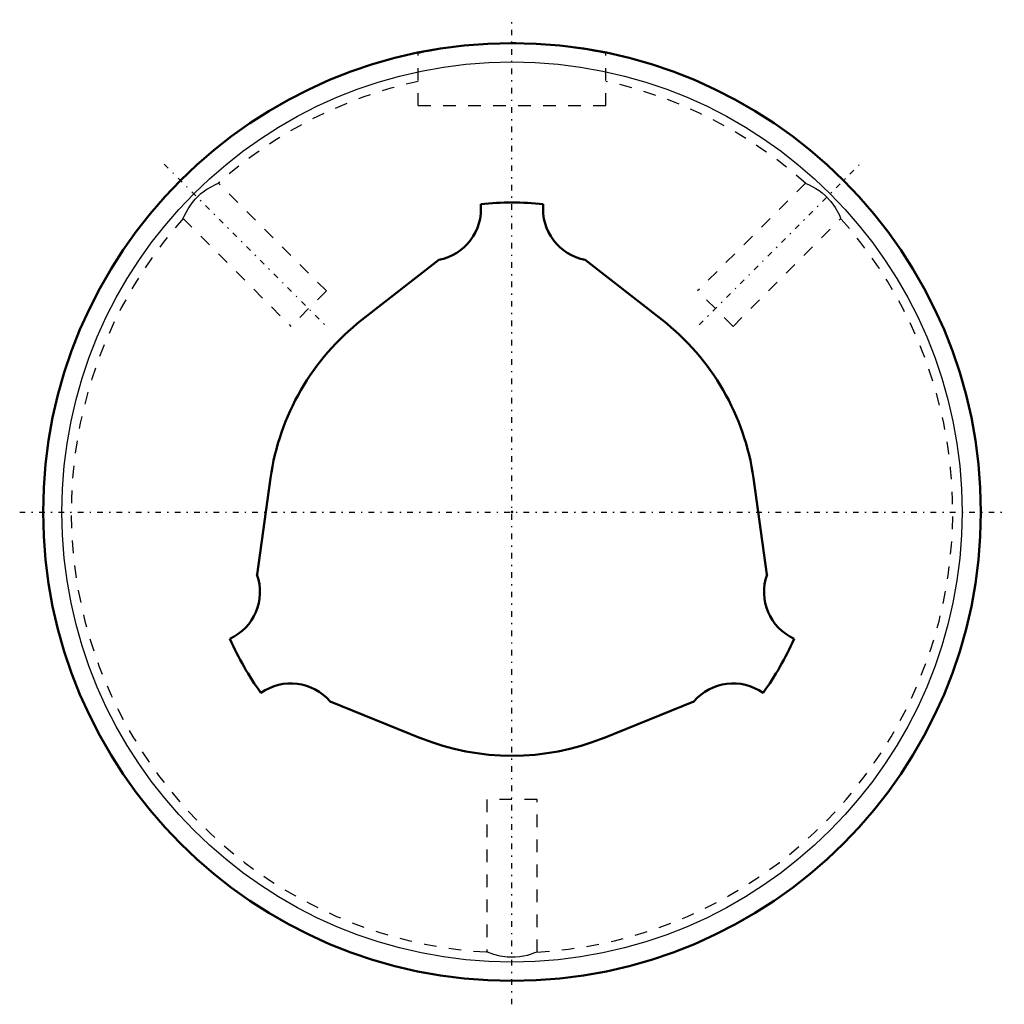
# Model space of a CAD drawing. Header units: millimetres. Extents: x -39.4 to 39.4, y -39.4 to 39.4.
import ezdxf

# ---------------------------------------------------------------- set-up
doc = ezdxf.new("R2010")
doc.units = ezdxf.units.MM
doc.linetypes.add('Center', pattern=[1.5, 0.45, -0.5, 0.05, -0.5])
doc.linetypes.add('Dashed', pattern=[2, 1, -1])
for name, color, linetype, lineweight in [('2d ConnectionPoints', 7, 'Continuous', 50), ('AM_0', 7, 'Continuous', 50), ('AM_4', 3, 'Continuous', 25), ('AM_7', 7, 'Center', 25), ('AM_9', 6, 'Dashed', 25)]:
    doc.layers.add(name, color=color, linetype=linetype, lineweight=lineweight)

# ---------------------------------------------------------------- blocks, each defined once
blk = doc.blocks.new('1_LBS501400_Spline_Shaft_0_in_LBS50_400L_1001500__2')
at = {"layer": 'AM_0'}
for p, q in [((-5.862, 20.166), (-12.005, 15.366)), ((12.005, 15.366), (5.862, 20.166)), ((-19.31, 2.714), (-20.395, -5.006)), ((20.395, -5.006), (19.31, 2.714)), ((-14.533, -15.16), (-7.305, -18.08)), ((7.305, -18.08), (14.533, -15.16))]:
    blk.add_line(p, q, dxfattribs=at)
for centre, radius, start, end in [((-6.61, 24.228), 4.13, 280.43013, 5.49964), ((0, 0), 24.75, 84.20575, 95.79425), ((6.61, 24.228), 4.13, 174.50036, 259.56987), ((0, 0), 19.5, 128, 172), ((0, 0), 19.5, 8, 52), ((-24.287, -6.39), 4.13, 294.50036, 19.56987), ((24.287, -6.39), 4.13, 160.43013, 245.49964), ((0, 0), 24.75, 204.20575, 215.79425), ((0, 0), 24.75, 324.20575, 335.79425), ((-17.677, -17.838), 4.13, 40.43013, 125.49964), ((17.677, -17.838), 4.13, 54.50036, 139.56987), ((0, 0), 19.5, 248, 292)]:
    blk.add_arc(centre, radius, start, end, dxfattribs=at)
blk = doc.blocks.new('2_LBS50_Nut_0_in_LBS50_400L_1001500__2')
at = {"layer": 'AM_0'}
blk.add_line((-0.115, 37.5), (0.298, 37.499), dxfattribs=at)
for points in [[(-7.5, 36.742), (-7.395, 36.764), (-7.087, 36.824), (-6.583, 36.918), (-6.003, 37.016)], [(4.689, 37.206), (5.217, 37.135), (6.047, 37.009), (6.707, 36.895), (7.177, 36.807), (7.442, 36.754), (7.5, 36.742)]]:
    blk.add_lwpolyline(points, dxfattribs=at)
blk.add_circle((0, 0), 37.5, dxfattribs=at)
at = {"layer": 'AM_4'}
blk.add_circle((0, 0), 36, dxfattribs=at)
at = {"layer": 'AM_7'}
for p, q in [((0, -39.375), (0, 39.375)), ((-27.807, 27.807), (-14.973, 14.973)), ((14.973, 14.973), (27.807, 27.807)), ((-39.375, 0), (39.375, 0))]:
    blk.add_line(p, q, dxfattribs=at)
at = {"layer": 'AM_9'}
for p, q in [((-7.5, 32.5), (-7.5, 36.742)), ((7.5, 32.5), (7.5, 36.742)), ((-7.5, 32.5), (7.5, 32.5)), ((-14.849, 17.678), (-23.475, 26.303)), ((23.479, 26.307), (14.849, 17.678)), ((26.156, 23.792), (26.105, 23.897)), ((-26.307, 23.479), (-17.678, 14.849)), ((17.678, 14.849), (26.3, 23.472)), ((-14.849, 17.678), (-17.678, 14.849)), ((17.678, 14.849), (14.849, 17.678)), ((2, -23), (-2, -23)), ((-2, -23), (-2, -35.2)), ((2, -35.195), (2, -23)), ((1.266, -35.445), (1.306, -35.434))]:
    blk.add_line(p, q, dxfattribs=at)
for points in [[(-26.3, 23.471), (-26.291, 23.492), (-26.212, 23.672), (-26.042, 24.017), (-25.913, 24.245), (-25.751, 24.499), (-25.563, 24.758), (-25.34, 25.023), (-24.876, 25.468), (-24.41, 25.811), (-23.965, 26.07), (-23.773, 26.165), (-23.618, 26.237), (-23.519, 26.279), (-23.473, 26.299), (-23.471, 26.3)], [(23.471, 26.3), (23.504, 26.286), (23.705, 26.197), (24.068, 26.014), (24.302, 25.878), (24.562, 25.708), (24.819, 25.515), (25.081, 25.286), (25.513, 24.821), (25.845, 24.356), (26.094, 23.917), (26.184, 23.733), (26.249, 23.589), (26.286, 23.503), (26.3, 23.471), (26.3, 23.471)], [(2, -35.193), (1.984, -35.2), (1.812, -35.268), (1.459, -35.389), (1.212, -35.459), (0.922, -35.525), (0.609, -35.577), (0.264, -35.61), (-0.382, -35.602), (-0.958, -35.518), (-1.461, -35.388), (-1.67, -35.319), (-1.836, -35.259), (-1.943, -35.217), (-1.996, -35.195), (-2, -35.193)]]:
    blk.add_lwpolyline(points, dxfattribs=at)
for start, end in [(102.27978, 131.7683), (48.20861, 77.71694), (138.20784, 266.77439), (273.24406, 41.75074)]:
    blk.add_arc((0, 0), 35.25, start, end, dxfattribs=at)

msp = doc.modelspace()

# ---------------------------------------------------------------- linework, layer by layer
at = {"layer": '2d ConnectionPoints'}
msp.add_point((0, 0), dxfattribs=at)
msp.add_point((0, 0), dxfattribs=at)
msp.add_point((0, 0), dxfattribs=at)

# ---------------------------------------------------------------- block references
for name in ['2_LBS50_Nut_0_in_LBS50_400L_1001500__2', '1_LBS501400_Spline_Shaft_0_in_LBS50_400L_1001500__2']:
    msp.add_blockref(name, (0, 0))

doc.saveas('drawing.dxf')
